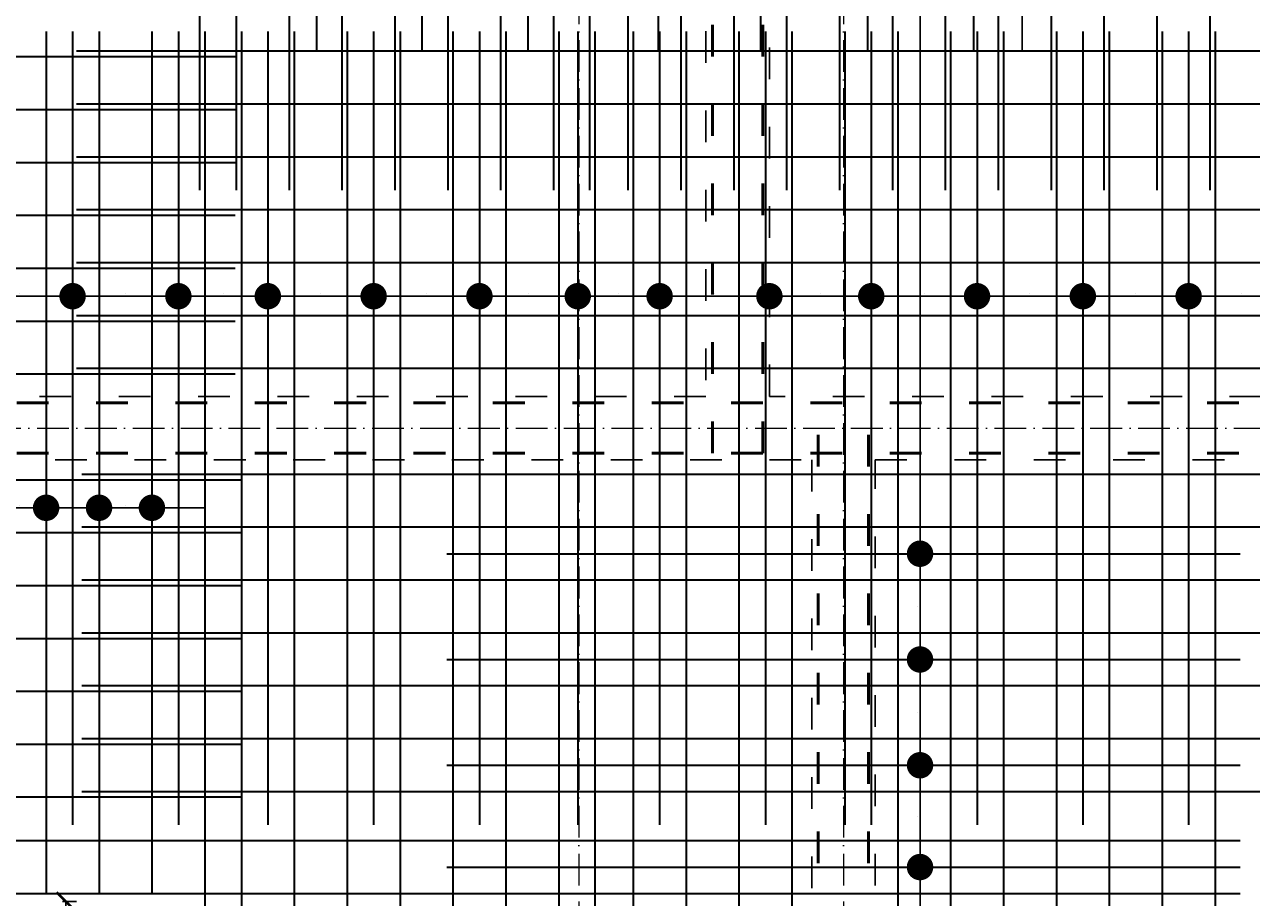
# Model space of a CAD drawing. Header units: millimetres. Extents: x 295948 to 312016, y 6878 to 18016.
# Tile 235 of 252: x 309819 to 310283, y 14522 to 14852. Entities that reach past the tile are written whole.
import ezdxf

# ---------------------------------------------------------------- set-up
doc = ezdxf.new("R2010")
doc.units = ezdxf.units.MM
doc.linetypes.add('ACAD_ISO03W100', pattern=[30, 12, -18])
doc.linetypes.add('ACAD_ISO10W100', pattern=[18, 12, -3, 0, -3])
for name, color, linetype, lineweight in [('konstrukcja wymiary', 1, 'Continuous', 13), ('osie', 5, 'ACAD_ISO10W100', 13), ('zbrojenie', 4, 'Continuous', 50), ('zbrojenie płyty', 141, 'Continuous', 35)]:
    doc.layers.add(name, color=color, linetype=linetype, lineweight=lineweight)
doc.layers.add('przerywane', color=6, linetype='ACAD_ISO03W100')
doc.styles.add('KONSTRUKCJA', font='romand.shx', dxfattribs={"oblique": 10})
doc.styles.get("Standard").update_dxf_attribs({"font": 'romand.shx', "oblique": 10})
doc.dimstyles.new('150', dxfattribs={"dimtxt": 10, "dimasz": 7, "dimexe": 1.25, "dimexo": 0.625, "dimgap": 3, "dimtad": 1, "dimdec": 0, "dimrnd": 0.5, "dimtxsty": 'KONSTRUKCJA', "dimblk": 'ARCHTICK', "dimcen": 2.5, "dimadec": 0, "dimazin": 0, "dimtfac": 1, "dimtdec": 0, "dimtix": 1, "dimtmove": 0, "dimatfit": 3, "dimfxl": 4, "dimfxlon": 1, "dimarcsym": 0})
doc.dimstyles.new('kropki', dxfattribs={"dimtxt": 0.001, "dimasz": 10, "dimexe": 1.25, "dimexo": 0.625, "dimgap": 1, "dimtad": 1, "dimtxsty": 'Standard', "dimblk": 'DOT', "dimcen": 2.5, "dimadec": 0, "dimazin": 0, "dimtfac": 1, "dimtmove": 0, "dimatfit": 3, "dimfxl": 1, "dimfxlon": 1, "dimarcsym": 0})

# ---------------------------------------------------------------- blocks, each defined once
blk = doc.blocks.new('_ArchTick')
at = {"color": 0, "linetype": 'ByBlock', "lineweight": 13, "const_width": 0.15}
blk.add_lwpolyline([(-0.5, -0.5), (0.5, 0.5)], dxfattribs=at)
blk = doc.blocks.new('*D915')
at = {"layer": 'Defpoints', "color": 0, "transparency": 16777216}
for p in [(309884.63, 15501.22), (309620.63, 14520.22), (309884.63, 14520.22)]:
    blk.add_point(p, dxfattribs=at)
at = {"layer": 'konstrukcja wymiary', "color": 0, "lineweight": -2, "transparency": 16777216}
for p, q in [((309620.63, 15497.22), (309620.63, 15502.47)), ((309884.63, 15497.22), (309884.63, 15502.47)), ((309620.63, 15501.22), (309884.63, 15501.22))]:
    blk.add_line(p, q, dxfattribs=at)
at = {"layer": 'konstrukcja wymiary', "color": 0, "lineweight": -2, "transparency": 16777216, "xscale": 7, "yscale": 7, "zscale": 7, "rotation": 180}
blk.add_blockref('_ArchTick', (309620.63, 15501.22), dxfattribs=at)
at = {"layer": 'konstrukcja wymiary', "color": 0, "lineweight": -2, "transparency": 16777216, "xscale": 7, "yscale": 7, "zscale": 7}
blk.add_blockref('_ArchTick', (309884.63, 15501.22), dxfattribs=at)
at = {"layer": 'konstrukcja wymiary', "color": 0, "transparency": 16777216, "insert": (309752.63, 15509.22), "char_height": 10, "attachment_point": 5, "style": 'KONSTRUKCJA'}
blk.add_mtext('264', dxfattribs=at)
blk = doc.blocks.new('*D916')
at = {"layer": 'Defpoints', "color": 0, "transparency": 16777216}
for p in [(310572.63, 15501.22), (309884.63, 14520.22), (310572.63, 14393.22)]:
    blk.add_point(p, dxfattribs=at)
at = {"layer": 'konstrukcja wymiary', "color": 0, "lineweight": -2, "transparency": 16777216}
for p, q in [((309884.63, 15497.22), (309884.63, 15502.47)), ((310572.63, 15497.22), (310572.63, 15502.47)), ((309884.63, 15501.22), (310572.63, 15501.22))]:
    blk.add_line(p, q, dxfattribs=at)
at = {"layer": 'konstrukcja wymiary', "color": 0, "lineweight": -2, "transparency": 16777216, "xscale": 7, "yscale": 7, "zscale": 7, "rotation": 180}
blk.add_blockref('_ArchTick', (309884.63, 15501.22), dxfattribs=at)
at = {"layer": 'konstrukcja wymiary', "color": 0, "lineweight": -2, "transparency": 16777216, "xscale": 7, "yscale": 7, "zscale": 7}
blk.add_blockref('_ArchTick', (310572.63, 15501.22), dxfattribs=at)
at = {"layer": 'konstrukcja wymiary', "color": 0, "transparency": 16777216, "insert": (310228.63, 15509.22), "char_height": 10, "attachment_point": 5, "style": 'KONSTRUKCJA'}
blk.add_mtext('688', dxfattribs=at)
blk = doc.blocks.new('*D933')
at = {"layer": 'Defpoints', "color": 0, "transparency": 16777216}
for p in [(309884.63, 14520.22), (309834.63, 14136.22), (309884.63, 14136.22)]:
    blk.add_point(p, dxfattribs=at)
at = {"layer": 'konstrukcja wymiary', "color": 0, "lineweight": -2, "transparency": 16777216}
for p, q in [((309838.63, 14520.22), (309833.38, 14520.22)), ((309834.63, 14520.22), (309834.63, 14136.22)), ((309838.63, 14136.22), (309833.38, 14136.22))]:
    blk.add_line(p, q, dxfattribs=at)
at = {"layer": 'konstrukcja wymiary', "color": 0, "lineweight": -2, "transparency": 16777216, "xscale": 7, "yscale": 7, "zscale": 7}
for p, rotation in [((309834.63, 14520.22), 90), ((309834.63, 14136.22), 270)]:
    blk.add_blockref('_ArchTick', p, dxfattribs=dict(at, rotation=rotation))
at = {"layer": 'konstrukcja wymiary', "color": 0, "transparency": 16777216, "insert": (309826.63, 14328.22), "char_height": 10, "attachment_point": 5, "rotation": 90, "style": 'KONSTRUKCJA'}
blk.add_mtext('384', dxfattribs=at)
blk = doc.blocks.new('_Dot')
at = {"color": 0, "linetype": 'ByBlock', "lineweight": -2}
blk.add_line((-0.5, 0), (-1, 0), dxfattribs=at)
at = {"color": 0, "linetype": 'ByBlock', "const_width": 0.5}
blk.add_lwpolyline([(-0.25, 0, 1), (0.25, 0, 1)], format="xyb", close=True, dxfattribs=at)
blk = doc.blocks.new('*D865')
at = {"layer": 'Defpoints', "color": 0, "transparency": 16777216}
for p in [(310207.13, 14881.72), (310196.24, 14861.72), (310207.13, 14861.72)]:
    blk.add_point(p, dxfattribs=at)
at = {"layer": 'konstrukcja wymiary', "color": 0, "lineweight": -2, "transparency": 16777216}
for p, q in [((310196.24, 14891.72), (310196.24, 14901.72)), ((310197.24, 14881.72), (310194.99, 14881.72)), ((310196.24, 14881.72), (310196.24, 14861.72)), ((310197.24, 14861.72), (310194.99, 14861.72)), ((310196.24, 14851.72), (310196.24, 14841.72))]:
    blk.add_line(p, q, dxfattribs=at)
at = {"layer": 'konstrukcja wymiary', "color": 0, "lineweight": -2, "transparency": 16777216, "xscale": 10, "yscale": 10, "zscale": 10}
for p, rotation in [((310196.24, 14881.72), 270), ((310196.24, 14861.72), 90)]:
    blk.add_blockref('_Dot', p, dxfattribs=dict(at, rotation=rotation))
at = {"layer": 'konstrukcja wymiary', "color": 0, "transparency": 16777216, "insert": (310195.24, 14871.72), "char_height": 0.001, "attachment_point": 5, "rotation": 90}
blk.add_mtext('20', dxfattribs=at)
blk = doc.blocks.new('*D1194')
at = {"layer": 'Defpoints', "color": 0, "transparency": 16777216}
for p in [(310147.13, 14911.72), (310149.13, 14651.72), (310157.58, 14651.72)]:
    blk.add_point(p, dxfattribs=at)
at = {"layer": 'konstrukcja wymiary', "color": 0, "lineweight": -2, "transparency": 16777216}
for p, q in [((310156.58, 14911.72), (310158.83, 14911.72)), ((310157.58, 14901.72), (310157.58, 14661.72)), ((310156.58, 14651.72), (310158.83, 14651.72))]:
    blk.add_line(p, q, dxfattribs=at)
at = {"layer": 'konstrukcja wymiary', "color": 0, "lineweight": -2, "transparency": 16777216, "xscale": 10, "yscale": 10, "zscale": 10}
for p, rotation in [((310157.58, 14911.72), 90), ((310157.58, 14651.72), 270)]:
    blk.add_blockref('_Dot', p, dxfattribs=dict(at, rotation=rotation))
at = {"layer": 'konstrukcja wymiary', "color": 0, "transparency": 16777216, "insert": (310156.58, 14781.72), "char_height": 0.001, "attachment_point": 5, "rotation": 90}
blk.add_mtext('260', dxfattribs=at)
blk = doc.blocks.new('*D1195')
at = {"layer": 'Defpoints', "color": 0, "transparency": 16777216}
for p in [(310149.13, 14651.72), (310149.13, 14611.72), (310157.58, 14611.72)]:
    blk.add_point(p, dxfattribs=at)
at = {"layer": 'konstrukcja wymiary', "color": 0, "lineweight": -2, "transparency": 16777216}
for p, q in [((310156.58, 14651.72), (310158.83, 14651.72)), ((310157.58, 14641.72), (310157.58, 14621.72)), ((310156.58, 14611.72), (310158.83, 14611.72))]:
    blk.add_line(p, q, dxfattribs=at)
at = {"layer": 'konstrukcja wymiary', "color": 0, "lineweight": -2, "transparency": 16777216, "xscale": 10, "yscale": 10, "zscale": 10}
for p, rotation in [((310157.58, 14651.72), 90), ((310157.58, 14611.72), 270)]:
    blk.add_blockref('_Dot', p, dxfattribs=dict(at, rotation=rotation))
at = {"layer": 'konstrukcja wymiary', "color": 0, "transparency": 16777216, "insert": (310156.58, 14631.72), "char_height": 0.001, "attachment_point": 5, "rotation": 90}
blk.add_mtext('40', dxfattribs=at)
blk = doc.blocks.new('*D1202')
at = {"layer": 'Defpoints', "color": 0, "transparency": 16777216}
for p in [(310149.13, 14611.72), (310149.13, 14571.72), (310157.58, 14571.72)]:
    blk.add_point(p, dxfattribs=at)
at = {"layer": 'konstrukcja wymiary', "color": 0, "lineweight": -2, "transparency": 16777216}
for p, q in [((310156.58, 14611.72), (310158.83, 14611.72)), ((310157.58, 14601.72), (310157.58, 14581.72)), ((310156.58, 14571.72), (310158.83, 14571.72))]:
    blk.add_line(p, q, dxfattribs=at)
at = {"layer": 'konstrukcja wymiary', "color": 0, "lineweight": -2, "transparency": 16777216, "xscale": 10, "yscale": 10, "zscale": 10}
for p, rotation in [((310157.58, 14611.72), 90), ((310157.58, 14571.72), 270)]:
    blk.add_blockref('_Dot', p, dxfattribs=dict(at, rotation=rotation))
at = {"layer": 'konstrukcja wymiary', "color": 0, "transparency": 16777216, "insert": (310156.58, 14591.72), "char_height": 0.001, "attachment_point": 5, "rotation": 90}
blk.add_mtext('40', dxfattribs=at)
blk = doc.blocks.new('*D1203')
at = {"layer": 'Defpoints', "color": 0, "transparency": 16777216}
for p in [(310149.13, 14571.72), (310149.13, 14533.22), (310157.58, 14533.22)]:
    blk.add_point(p, dxfattribs=at)
at = {"layer": 'konstrukcja wymiary', "color": 0, "lineweight": -2, "transparency": 16777216}
for p, q in [((310156.58, 14571.72), (310158.83, 14571.72)), ((310157.58, 14561.72), (310157.58, 14543.22)), ((310156.58, 14533.22), (310158.83, 14533.22))]:
    blk.add_line(p, q, dxfattribs=at)
at = {"layer": 'konstrukcja wymiary', "color": 0, "lineweight": -2, "transparency": 16777216, "xscale": 10, "yscale": 10, "zscale": 10}
for p, rotation in [((310157.58, 14571.72), 90), ((310157.58, 14533.22), 270)]:
    blk.add_blockref('_Dot', p, dxfattribs=dict(at, rotation=rotation))
at = {"layer": 'konstrukcja wymiary', "color": 0, "transparency": 16777216, "insert": (310156.58, 14552.47), "char_height": 0.001, "attachment_point": 5, "rotation": 90}
blk.add_mtext('38,5', dxfattribs=at)
blk = doc.blocks.new('*D1204')
at = {"layer": 'Defpoints', "color": 0, "transparency": 16777216}
for p in [(310149.13, 14533.22), (310149.13, 14493.22), (310157.58, 14493.22)]:
    blk.add_point(p, dxfattribs=at)
at = {"layer": 'konstrukcja wymiary', "color": 0, "lineweight": -2, "transparency": 16777216}
for p, q in [((310156.58, 14533.22), (310158.83, 14533.22)), ((310157.58, 14523.22), (310157.58, 14503.22)), ((310156.58, 14493.22), (310158.83, 14493.22))]:
    blk.add_line(p, q, dxfattribs=at)
at = {"layer": 'konstrukcja wymiary', "color": 0, "lineweight": -2, "transparency": 16777216, "xscale": 10, "yscale": 10, "zscale": 10}
for p, rotation in [((310157.58, 14533.22), 90), ((310157.58, 14493.22), 270)]:
    blk.add_blockref('_Dot', p, dxfattribs=dict(at, rotation=rotation))
at = {"layer": 'konstrukcja wymiary', "color": 0, "transparency": 16777216, "insert": (310156.58, 14513.22), "char_height": 0.001, "attachment_point": 5, "rotation": 90}
blk.add_mtext('40', dxfattribs=at)
blk = doc.blocks.new('*D1349')
at = {"layer": 'Defpoints', "color": 0, "transparency": 16777216}
for p in [(309837.19, 14749.11), (309797.19, 14739.72), (309837.19, 14739.72)]:
    blk.add_point(p, dxfattribs=at)
at = {"layer": 'konstrukcja wymiary', "color": 0, "lineweight": -2, "transparency": 16777216}
for p, q in [((309797.19, 14748.11), (309797.19, 14750.36)), ((309807.19, 14749.11), (309827.19, 14749.11)), ((309837.19, 14748.11), (309837.19, 14750.36))]:
    blk.add_line(p, q, dxfattribs=at)
at = {"layer": 'konstrukcja wymiary', "color": 0, "lineweight": -2, "transparency": 16777216, "xscale": 10, "yscale": 10, "zscale": 10, "rotation": 180}
blk.add_blockref('_Dot', (309797.19, 14749.11), dxfattribs=at)
at = {"layer": 'konstrukcja wymiary', "color": 0, "lineweight": -2, "transparency": 16777216, "xscale": 10, "yscale": 10, "zscale": 10}
blk.add_blockref('_Dot', (309837.19, 14749.11), dxfattribs=at)
at = {"layer": 'konstrukcja wymiary', "color": 0, "transparency": 16777216, "insert": (309817.19, 14750.11), "char_height": 0.001, "attachment_point": 5}
blk.add_mtext('40', dxfattribs=at)
blk = doc.blocks.new('*D1350')
at = {"layer": 'Defpoints', "color": 0, "transparency": 16777216}
for p in [(309877.19, 14749.11), (309837.19, 14739.72), (309877.19, 14739.72)]:
    blk.add_point(p, dxfattribs=at)
at = {"layer": 'konstrukcja wymiary', "color": 0, "lineweight": -2, "transparency": 16777216}
for p, q in [((309837.19, 14748.11), (309837.19, 14750.36)), ((309847.19, 14749.11), (309867.19, 14749.11)), ((309877.19, 14748.11), (309877.19, 14750.36))]:
    blk.add_line(p, q, dxfattribs=at)
at = {"layer": 'konstrukcja wymiary', "color": 0, "lineweight": -2, "transparency": 16777216, "xscale": 10, "yscale": 10, "zscale": 10, "rotation": 180}
blk.add_blockref('_Dot', (309837.19, 14749.11), dxfattribs=at)
at = {"layer": 'konstrukcja wymiary', "color": 0, "lineweight": -2, "transparency": 16777216, "xscale": 10, "yscale": 10, "zscale": 10}
blk.add_blockref('_Dot', (309877.19, 14749.11), dxfattribs=at)
at = {"layer": 'konstrukcja wymiary', "color": 0, "transparency": 16777216, "insert": (309857.19, 14750.11), "char_height": 0.001, "attachment_point": 5}
blk.add_mtext('40', dxfattribs=at)
blk = doc.blocks.new('*D1351')
at = {"layer": 'Defpoints', "color": 0, "transparency": 16777216}
for p in [(309911.01, 14749.11), (309911.01, 14741.72), (309877.19, 14739.72)]:
    blk.add_point(p, dxfattribs=at)
at = {"layer": 'konstrukcja wymiary', "color": 0, "lineweight": -2, "transparency": 16777216}
for p, q in [((309877.19, 14748.11), (309877.19, 14750.36)), ((309887.19, 14749.11), (309901.01, 14749.11)), ((309911.01, 14748.11), (309911.01, 14750.36))]:
    blk.add_line(p, q, dxfattribs=at)
at = {"layer": 'konstrukcja wymiary', "color": 0, "lineweight": -2, "transparency": 16777216, "xscale": 10, "yscale": 10, "zscale": 10, "rotation": 180}
blk.add_blockref('_Dot', (309877.19, 14749.11), dxfattribs=at)
at = {"layer": 'konstrukcja wymiary', "color": 0, "lineweight": -2, "transparency": 16777216, "xscale": 10, "yscale": 10, "zscale": 10}
blk.add_blockref('_Dot', (309911.01, 14749.11), dxfattribs=at)
at = {"layer": 'konstrukcja wymiary', "color": 0, "transparency": 16777216, "insert": (309894.1, 14750.11), "char_height": 0.001, "attachment_point": 5}
blk.add_mtext('33,82', dxfattribs=at)
blk = doc.blocks.new('*D1352')
at = {"layer": 'Defpoints', "color": 0, "transparency": 16777216}
for p in [(309951.01, 14749.11), (309911.01, 14741.72), (309951.01, 14741.72)]:
    blk.add_point(p, dxfattribs=at)
at = {"layer": 'konstrukcja wymiary', "color": 0, "lineweight": -2, "transparency": 16777216}
for p, q in [((309911.01, 14748.11), (309911.01, 14750.36)), ((309921.01, 14749.11), (309941.01, 14749.11)), ((309951.01, 14748.11), (309951.01, 14750.36))]:
    blk.add_line(p, q, dxfattribs=at)
at = {"layer": 'konstrukcja wymiary', "color": 0, "lineweight": -2, "transparency": 16777216, "xscale": 10, "yscale": 10, "zscale": 10, "rotation": 180}
blk.add_blockref('_Dot', (309911.01, 14749.11), dxfattribs=at)
at = {"layer": 'konstrukcja wymiary', "color": 0, "lineweight": -2, "transparency": 16777216, "xscale": 10, "yscale": 10, "zscale": 10}
blk.add_blockref('_Dot', (309951.01, 14749.11), dxfattribs=at)
at = {"layer": 'konstrukcja wymiary', "color": 0, "transparency": 16777216, "insert": (309931.01, 14750.11), "char_height": 0.001, "attachment_point": 5}
blk.add_mtext('40', dxfattribs=at)
blk = doc.blocks.new('*D1353')
at = {"layer": 'Defpoints', "color": 0, "transparency": 16777216}
for p in [(309991.01, 14749.11), (309951.01, 14741.72), (309991.01, 14741.72)]:
    blk.add_point(p, dxfattribs=at)
at = {"layer": 'konstrukcja wymiary', "color": 0, "lineweight": -2, "transparency": 16777216}
for p, q in [((309951.01, 14748.11), (309951.01, 14750.36)), ((309961.01, 14749.11), (309981.01, 14749.11)), ((309991.01, 14748.11), (309991.01, 14750.36))]:
    blk.add_line(p, q, dxfattribs=at)
at = {"layer": 'konstrukcja wymiary', "color": 0, "lineweight": -2, "transparency": 16777216, "xscale": 10, "yscale": 10, "zscale": 10, "rotation": 180}
blk.add_blockref('_Dot', (309951.01, 14749.11), dxfattribs=at)
at = {"layer": 'konstrukcja wymiary', "color": 0, "lineweight": -2, "transparency": 16777216, "xscale": 10, "yscale": 10, "zscale": 10}
blk.add_blockref('_Dot', (309991.01, 14749.11), dxfattribs=at)
at = {"layer": 'konstrukcja wymiary', "color": 0, "transparency": 16777216, "insert": (309971.01, 14750.11), "char_height": 0.001, "attachment_point": 5}
blk.add_mtext('40', dxfattribs=at)
blk = doc.blocks.new('*D1354')
at = {"layer": 'Defpoints', "color": 0, "transparency": 16777216}
for p in [(310028.18, 14749.11), (309991.01, 14741.72), (310028.18, 14741.72)]:
    blk.add_point(p, dxfattribs=at)
at = {"layer": 'konstrukcja wymiary', "color": 0, "lineweight": -2, "transparency": 16777216}
for p, q in [((309991.01, 14748.11), (309991.01, 14750.36)), ((310001.01, 14749.11), (310018.18, 14749.11)), ((310028.18, 14748.11), (310028.18, 14750.36))]:
    blk.add_line(p, q, dxfattribs=at)
at = {"layer": 'konstrukcja wymiary', "color": 0, "lineweight": -2, "transparency": 16777216, "xscale": 10, "yscale": 10, "zscale": 10, "rotation": 180}
blk.add_blockref('_Dot', (309991.01, 14749.11), dxfattribs=at)
at = {"layer": 'konstrukcja wymiary', "color": 0, "lineweight": -2, "transparency": 16777216, "xscale": 10, "yscale": 10, "zscale": 10}
blk.add_blockref('_Dot', (310028.18, 14749.11), dxfattribs=at)
at = {"layer": 'konstrukcja wymiary', "color": 0, "transparency": 16777216, "insert": (310009.59, 14750.11), "char_height": 0.001, "attachment_point": 5}
blk.add_mtext('37,16', dxfattribs=at)
blk = doc.blocks.new('*D1355')
at = {"layer": 'Defpoints', "color": 0, "transparency": 16777216}
for p in [(310059.13, 14749.11), (310028.18, 14741.72), (310059.13, 14741.72)]:
    blk.add_point(p, dxfattribs=at)
at = {"layer": 'konstrukcja wymiary', "color": 0, "lineweight": -2, "transparency": 16777216}
for p, q in [((310028.18, 14748.11), (310028.18, 14750.36)), ((310038.18, 14749.11), (310049.13, 14749.11)), ((310059.13, 14748.11), (310059.13, 14750.36))]:
    blk.add_line(p, q, dxfattribs=at)
at = {"layer": 'konstrukcja wymiary', "color": 0, "lineweight": -2, "transparency": 16777216, "xscale": 10, "yscale": 10, "zscale": 10, "rotation": 180}
blk.add_blockref('_Dot', (310028.18, 14749.11), dxfattribs=at)
at = {"layer": 'konstrukcja wymiary', "color": 0, "lineweight": -2, "transparency": 16777216, "xscale": 10, "yscale": 10, "zscale": 10}
blk.add_blockref('_Dot', (310059.13, 14749.11), dxfattribs=at)
at = {"layer": 'konstrukcja wymiary', "color": 0, "transparency": 16777216, "insert": (310043.65, 14750.11), "char_height": 0.001, "attachment_point": 5}
blk.add_mtext('30,95', dxfattribs=at)
blk = doc.blocks.new('*D1356')
at = {"layer": 'Defpoints', "color": 0, "transparency": 16777216}
for p in [(310100.63, 14749.11), (310059.13, 14741.72), (310100.63, 14741.72)]:
    blk.add_point(p, dxfattribs=at)
at = {"layer": 'konstrukcja wymiary', "color": 0, "lineweight": -2, "transparency": 16777216}
for p, q in [((310059.13, 14748.11), (310059.13, 14750.36)), ((310069.13, 14749.11), (310090.63, 14749.11)), ((310100.63, 14748.11), (310100.63, 14750.36))]:
    blk.add_line(p, q, dxfattribs=at)
at = {"layer": 'konstrukcja wymiary', "color": 0, "lineweight": -2, "transparency": 16777216, "xscale": 10, "yscale": 10, "zscale": 10, "rotation": 180}
blk.add_blockref('_Dot', (310059.13, 14749.11), dxfattribs=at)
at = {"layer": 'konstrukcja wymiary', "color": 0, "lineweight": -2, "transparency": 16777216, "xscale": 10, "yscale": 10, "zscale": 10}
blk.add_blockref('_Dot', (310100.63, 14749.11), dxfattribs=at)
at = {"layer": 'konstrukcja wymiary', "color": 0, "transparency": 16777216, "insert": (310079.88, 14750.11), "char_height": 0.001, "attachment_point": 5}
blk.add_mtext('41,5', dxfattribs=at)
blk = doc.blocks.new('*D1336')
at = {"layer": 'Defpoints', "color": 0, "transparency": 16777216}
for p in [(310139.13, 14749.11), (310100.63, 14741.72), (310139.13, 14741.72)]:
    blk.add_point(p, dxfattribs=at)
at = {"layer": 'konstrukcja wymiary', "color": 0, "lineweight": -2, "transparency": 16777216}
for p, q in [((310100.63, 14748.11), (310100.63, 14750.36)), ((310110.63, 14749.11), (310129.13, 14749.11)), ((310139.13, 14748.11), (310139.13, 14750.36))]:
    blk.add_line(p, q, dxfattribs=at)
at = {"layer": 'konstrukcja wymiary', "color": 0, "lineweight": -2, "transparency": 16777216, "xscale": 10, "yscale": 10, "zscale": 10, "rotation": 180}
blk.add_blockref('_Dot', (310100.63, 14749.11), dxfattribs=at)
at = {"layer": 'konstrukcja wymiary', "color": 0, "lineweight": -2, "transparency": 16777216, "xscale": 10, "yscale": 10, "zscale": 10}
blk.add_blockref('_Dot', (310139.13, 14749.11), dxfattribs=at)
at = {"layer": 'konstrukcja wymiary', "color": 0, "transparency": 16777216, "insert": (310119.88, 14750.11), "char_height": 0.001, "attachment_point": 5}
blk.add_mtext('38,5', dxfattribs=at)
blk = doc.blocks.new('*D1337')
at = {"layer": 'Defpoints', "color": 0, "transparency": 16777216}
for p in [(310179.13, 14749.11), (310139.13, 14741.72), (310179.13, 14741.72)]:
    blk.add_point(p, dxfattribs=at)
at = {"layer": 'konstrukcja wymiary', "color": 0, "lineweight": -2, "transparency": 16777216}
for p, q in [((310139.13, 14748.11), (310139.13, 14750.36)), ((310149.13, 14749.11), (310169.13, 14749.11)), ((310179.13, 14748.11), (310179.13, 14750.36))]:
    blk.add_line(p, q, dxfattribs=at)
at = {"layer": 'konstrukcja wymiary', "color": 0, "lineweight": -2, "transparency": 16777216, "xscale": 10, "yscale": 10, "zscale": 10, "rotation": 180}
blk.add_blockref('_Dot', (310139.13, 14749.11), dxfattribs=at)
at = {"layer": 'konstrukcja wymiary', "color": 0, "lineweight": -2, "transparency": 16777216, "xscale": 10, "yscale": 10, "zscale": 10}
blk.add_blockref('_Dot', (310179.13, 14749.11), dxfattribs=at)
at = {"layer": 'konstrukcja wymiary', "color": 0, "transparency": 16777216, "insert": (310159.13, 14750.11), "char_height": 0.001, "attachment_point": 5}
blk.add_mtext('40', dxfattribs=at)
blk = doc.blocks.new('*D1338')
at = {"layer": 'Defpoints', "color": 0, "transparency": 16777216}
for p in [(310219.13, 14749.11), (310179.13, 14741.72), (310219.13, 14741.72)]:
    blk.add_point(p, dxfattribs=at)
at = {"layer": 'konstrukcja wymiary', "color": 0, "lineweight": -2, "transparency": 16777216}
for p, q in [((310179.13, 14748.11), (310179.13, 14750.36)), ((310189.13, 14749.11), (310209.13, 14749.11)), ((310219.13, 14748.11), (310219.13, 14750.36))]:
    blk.add_line(p, q, dxfattribs=at)
at = {"layer": 'konstrukcja wymiary', "color": 0, "lineweight": -2, "transparency": 16777216, "xscale": 10, "yscale": 10, "zscale": 10, "rotation": 180}
blk.add_blockref('_Dot', (310179.13, 14749.11), dxfattribs=at)
at = {"layer": 'konstrukcja wymiary', "color": 0, "lineweight": -2, "transparency": 16777216, "xscale": 10, "yscale": 10, "zscale": 10}
blk.add_blockref('_Dot', (310219.13, 14749.11), dxfattribs=at)
at = {"layer": 'konstrukcja wymiary', "color": 0, "transparency": 16777216, "insert": (310199.13, 14750.11), "char_height": 0.001, "attachment_point": 5}
blk.add_mtext('40', dxfattribs=at)
blk = doc.blocks.new('*D1339')
at = {"layer": 'Defpoints', "color": 0, "transparency": 16777216}
for p in [(310259.13, 14749.11), (310219.13, 14741.72), (310259.13, 14741.72)]:
    blk.add_point(p, dxfattribs=at)
at = {"layer": 'konstrukcja wymiary', "color": 0, "lineweight": -2, "transparency": 16777216}
for p, q in [((310219.13, 14748.11), (310219.13, 14750.36)), ((310229.13, 14749.11), (310249.13, 14749.11)), ((310259.13, 14748.11), (310259.13, 14750.36))]:
    blk.add_line(p, q, dxfattribs=at)
at = {"layer": 'konstrukcja wymiary', "color": 0, "lineweight": -2, "transparency": 16777216, "xscale": 10, "yscale": 10, "zscale": 10, "rotation": 180}
blk.add_blockref('_Dot', (310219.13, 14749.11), dxfattribs=at)
at = {"layer": 'konstrukcja wymiary', "color": 0, "lineweight": -2, "transparency": 16777216, "xscale": 10, "yscale": 10, "zscale": 10}
blk.add_blockref('_Dot', (310259.13, 14749.11), dxfattribs=at)
at = {"layer": 'konstrukcja wymiary', "color": 0, "transparency": 16777216, "insert": (310239.13, 14750.11), "char_height": 0.001, "attachment_point": 5}
blk.add_mtext('40', dxfattribs=at)
blk = doc.blocks.new('*D1340')
at = {"layer": 'Defpoints', "color": 0, "transparency": 16777216}
for p in [(310299.13, 14749.11), (310259.13, 14741.72), (310299.13, 14721.72)]:
    blk.add_point(p, dxfattribs=at)
at = {"layer": 'konstrukcja wymiary', "color": 0, "lineweight": -2, "transparency": 16777216}
for p, q in [((310259.13, 14748.11), (310259.13, 14750.36)), ((310269.13, 14749.11), (310289.13, 14749.11)), ((310299.13, 14748.11), (310299.13, 14750.36))]:
    blk.add_line(p, q, dxfattribs=at)
at = {"layer": 'konstrukcja wymiary', "color": 0, "lineweight": -2, "transparency": 16777216, "xscale": 10, "yscale": 10, "zscale": 10, "rotation": 180}
blk.add_blockref('_Dot', (310259.13, 14749.11), dxfattribs=at)
at = {"layer": 'konstrukcja wymiary', "color": 0, "lineweight": -2, "transparency": 16777216, "xscale": 10, "yscale": 10, "zscale": 10}
blk.add_blockref('_Dot', (310299.13, 14749.11), dxfattribs=at)
at = {"layer": 'konstrukcja wymiary', "color": 0, "transparency": 16777216, "insert": (310279.13, 14750.11), "char_height": 0.001, "attachment_point": 5}
blk.add_mtext('40', dxfattribs=at)
blk = doc.blocks.new('*D1494')
at = {"layer": 'Defpoints', "color": 0, "transparency": 16777216}
for p in [(309807.19, 14669.09), (309787.19, 14659.72), (309807.19, 14659.72)]:
    blk.add_point(p, dxfattribs=at)
at = {"layer": 'konstrukcja wymiary', "color": 0, "lineweight": -2, "transparency": 16777216}
for p, q in [((309777.19, 14669.09), (309767.19, 14669.09)), ((309787.19, 14668.09), (309787.19, 14670.34)), ((309787.19, 14669.09), (309807.19, 14669.09)), ((309807.19, 14668.09), (309807.19, 14670.34)), ((309817.19, 14669.09), (309827.19, 14669.09))]:
    blk.add_line(p, q, dxfattribs=at)
at = {"layer": 'konstrukcja wymiary', "color": 0, "lineweight": -2, "transparency": 16777216, "xscale": 10, "yscale": 10, "zscale": 10}
blk.add_blockref('_Dot', (309787.19, 14669.09), dxfattribs=at)
at = {"layer": 'konstrukcja wymiary', "color": 0, "lineweight": -2, "transparency": 16777216, "xscale": 10, "yscale": 10, "zscale": 10, "rotation": 180}
blk.add_blockref('_Dot', (309807.19, 14669.09), dxfattribs=at)
at = {"layer": 'konstrukcja wymiary', "color": 0, "transparency": 16777216, "insert": (309797.19, 14670.09), "char_height": 0.001, "attachment_point": 5}
blk.add_mtext('20', dxfattribs=at)
blk = doc.blocks.new('*D1495')
at = {"layer": 'Defpoints', "color": 0, "transparency": 16777216}
for p in [(309827.19, 14669.09), (309807.19, 14659.72), (309827.19, 14659.72)]:
    blk.add_point(p, dxfattribs=at)
at = {"layer": 'konstrukcja wymiary', "color": 0, "lineweight": -2, "transparency": 16777216}
for p, q in [((309797.19, 14669.09), (309787.19, 14669.09)), ((309807.19, 14668.09), (309807.19, 14670.34)), ((309807.19, 14669.09), (309827.19, 14669.09)), ((309827.19, 14668.09), (309827.19, 14670.34)), ((309837.19, 14669.09), (309847.19, 14669.09))]:
    blk.add_line(p, q, dxfattribs=at)
at = {"layer": 'konstrukcja wymiary', "color": 0, "lineweight": -2, "transparency": 16777216, "xscale": 10, "yscale": 10, "zscale": 10}
blk.add_blockref('_Dot', (309807.19, 14669.09), dxfattribs=at)
at = {"layer": 'konstrukcja wymiary', "color": 0, "lineweight": -2, "transparency": 16777216, "xscale": 10, "yscale": 10, "zscale": 10, "rotation": 180}
blk.add_blockref('_Dot', (309827.19, 14669.09), dxfattribs=at)
at = {"layer": 'konstrukcja wymiary', "color": 0, "transparency": 16777216, "insert": (309817.19, 14670.09), "char_height": 0.001, "attachment_point": 5}
blk.add_mtext('20', dxfattribs=at)
blk = doc.blocks.new('*D1496')
at = {"layer": 'Defpoints', "color": 0, "transparency": 16777216}
for p in [(309847.19, 14669.09), (309827.19, 14659.72), (309847.19, 14659.72)]:
    blk.add_point(p, dxfattribs=at)
at = {"layer": 'konstrukcja wymiary', "color": 0, "lineweight": -2, "transparency": 16777216}
for p, q in [((309817.19, 14669.09), (309807.19, 14669.09)), ((309827.19, 14668.09), (309827.19, 14670.34)), ((309827.19, 14669.09), (309847.19, 14669.09)), ((309847.19, 14668.09), (309847.19, 14670.34)), ((309857.19, 14669.09), (309867.19, 14669.09))]:
    blk.add_line(p, q, dxfattribs=at)
at = {"layer": 'konstrukcja wymiary', "color": 0, "lineweight": -2, "transparency": 16777216, "xscale": 10, "yscale": 10, "zscale": 10}
blk.add_blockref('_Dot', (309827.19, 14669.09), dxfattribs=at)
at = {"layer": 'konstrukcja wymiary', "color": 0, "lineweight": -2, "transparency": 16777216, "xscale": 10, "yscale": 10, "zscale": 10, "rotation": 180}
blk.add_blockref('_Dot', (309847.19, 14669.09), dxfattribs=at)
at = {"layer": 'konstrukcja wymiary', "color": 0, "transparency": 16777216, "insert": (309837.19, 14670.09), "char_height": 0.001, "attachment_point": 5}
blk.add_mtext('20', dxfattribs=at)
blk = doc.blocks.new('*D1502')
at = {"layer": 'Defpoints', "color": 0, "transparency": 16777216}
for p in [(309867.19, 14669.09), (309847.19, 14659.72), (309867.19, 14659.72)]:
    blk.add_point(p, dxfattribs=at)
at = {"layer": 'konstrukcja wymiary', "color": 0, "lineweight": -2, "transparency": 16777216}
for p, q in [((309837.19, 14669.09), (309827.19, 14669.09)), ((309847.19, 14668.09), (309847.19, 14670.34)), ((309847.19, 14669.09), (309867.19, 14669.09)), ((309867.19, 14668.09), (309867.19, 14670.34)), ((309877.19, 14669.09), (309887.19, 14669.09))]:
    blk.add_line(p, q, dxfattribs=at)
at = {"layer": 'konstrukcja wymiary', "color": 0, "lineweight": -2, "transparency": 16777216, "xscale": 10, "yscale": 10, "zscale": 10}
blk.add_blockref('_Dot', (309847.19, 14669.09), dxfattribs=at)
at = {"layer": 'konstrukcja wymiary', "color": 0, "lineweight": -2, "transparency": 16777216, "xscale": 10, "yscale": 10, "zscale": 10, "rotation": 180}
blk.add_blockref('_Dot', (309867.19, 14669.09), dxfattribs=at)
at = {"layer": 'konstrukcja wymiary', "color": 0, "transparency": 16777216, "insert": (309857.19, 14670.09), "char_height": 0.001, "attachment_point": 5}
blk.add_mtext('20', dxfattribs=at)
blk = doc.blocks.new('*D1532')
at = {"layer": 'Defpoints', "color": 0, "transparency": 16777216}
for p in [(310157.58, 14503.22), (310169.13, 14503.22), (310149.13, 14493.22)]:
    blk.add_point(p, dxfattribs=at)
at = {"layer": 'konstrukcja wymiary', "color": 0, "lineweight": -2, "transparency": 16777216}
for p, q in [((310157.58, 14513.22), (310157.58, 14523.22)), ((310158.58, 14503.22), (310156.33, 14503.22)), ((310157.58, 14493.22), (310157.58, 14503.22)), ((310156.58, 14493.22), (310158.83, 14493.22)), ((310157.58, 14483.22), (310157.58, 14473.22))]:
    blk.add_line(p, q, dxfattribs=at)
at = {"layer": 'konstrukcja wymiary', "color": 0, "lineweight": -2, "transparency": 16777216, "xscale": 10, "yscale": 10, "zscale": 10}
for p, rotation in [((310157.58, 14503.22), 270), ((310157.58, 14493.22), 90)]:
    blk.add_blockref('_Dot', p, dxfattribs=dict(at, rotation=rotation))
at = {"layer": 'konstrukcja wymiary', "color": 0, "transparency": 16777216, "insert": (310156.58, 14498.22), "char_height": 0.001, "attachment_point": 5, "rotation": 90}
blk.add_mtext('10', dxfattribs=at)

msp = doc.modelspace()

# ---------------------------------------------------------------- linework, layer by layer
at = {"layer": 'osie'}
for p, q in [((310028.631, 15606.148), (310028.631, 13976.332)), ((310128.631, 15606.148), (310128.631, 13976.332)), ((308773.963, 14699.224), (310778.683, 14699.224))]:
    msp.add_line(p, q, dxfattribs=at)
at = {"layer": 'przerywane'}
for p, q in [((310100.631, 14711.224), (310100.631, 14993.324)), ((310076.631, 14969.324), (310076.631, 14711.224)), ((310076.631, 14711.224), (309420.631, 14711.224)), ((310316.631, 14711.224), (310100.631, 14711.224)), ((309620.631, 14687.224), (310116.631, 14687.224)), ((310116.631, 14687.224), (310116.631, 14136.224)), ((310140.631, 14687.224), (310736.748, 14687.224)), ((310140.631, 14076.224), (310140.631, 14687.224))]:
    msp.add_line(p, q, dxfattribs=at)
at = {"layer": 'zbrojenie', "linetype": 'ACAD_ISO03W100'}
for p, q in [((310079.131, 14689.724), (310079.131, 14990.824)), ((310098.131, 14689.724), (310098.131, 14990.824)), ((310758.131, 14708.724), (308979.131, 14708.724)), ((310119.131, 14054.724), (310119.131, 14708.724)), ((310138.131, 14054.724), (310138.131, 14708.724)), ((310758.131, 14689.724), (308979.131, 14689.724))]:
    msp.add_line(p, q, dxfattribs=at)
at = {"layer": 'zbrojenie płyty'}
for p, q in [((309885.189, 15438.724), (309885.189, 14789.224)), ((309899.014, 15438.724), (309899.014, 14789.224)), ((309919.014, 15438.724), (309919.014, 14789.224)), ((310019.014, 15438.724), (310019.014, 14789.224)), ((310032.631, 15438.724), (310032.631, 14789.224)), ((310047.131, 15288.724), (310047.131, 14789.224)), ((310067.131, 15288.724), (310067.131, 14789.224)), ((310087.131, 15288.724), (310087.131, 14789.224)), ((310107.131, 15288.724), (310107.131, 14789.224)), ((310127.131, 15288.724), (310127.131, 14789.224)), ((310147.131, 15288.724), (310147.131, 14789.224)), ((310167.131, 15288.724), (310167.131, 14789.224)), ((310187.131, 15288.724), (310187.131, 14789.224)), ((310207.131, 15288.724), (310207.131, 14789.224)), ((310227.131, 15288.724), (310227.131, 14789.224)), ((310247.131, 15288.724), (310247.131, 14789.224)), ((310267.131, 15288.724), (310267.131, 14789.224)), ((310058.631, 15142.036), (310058.631, 14842.036)), ((310097.272, 15142.036), (310097.272, 14842.036)), ((310137.76, 15142.036), (310137.76, 14842.036)), ((310177.833, 15142.036), (310177.833, 14842.036)), ((309929.387, 14981.724), (309929.387, 14842.036)), ((309939.014, 14981.724), (309939.014, 14789.224)), ((309959.014, 14981.724), (309959.014, 14789.224)), ((309969.248, 14981.724), (309969.248, 14842.036)), ((309979.014, 14981.724), (309979.014, 14789.224)), ((309999.014, 14981.724), (309999.014, 14789.224)), ((310009.257, 14981.724), (310009.257, 14842.036)), ((309827.189, 14849.224), (309827.189, 14523.224)), ((309837.189, 14849.224), (309837.189, 14549.224)), ((309847.189, 14849.224), (309847.189, 14523.224)), ((309867.189, 14849.224), (309867.189, 14523.224)), ((309877.189, 14849.224), (309877.189, 14549.224)), ((309887.189, 14849.224), (309887.189, 14114.724)), ((309901.014, 14849.224), (309901.014, 14114.724)), ((309911.014, 14849.224), (309911.014, 14549.224)), ((309921.014, 14849.224), (309921.014, 14114.724)), ((309941.014, 14849.224), (309941.014, 14114.724)), ((309951.014, 14849.224), (309951.014, 14549.224)), ((309961.014, 14849.224), (309961.014, 14114.724)), ((309981.014, 14849.224), (309981.014, 14114.724)), ((309991.014, 14849.224), (309991.014, 14549.224)), ((310001.014, 14849.224), (310001.014, 14114.724)), ((310021.014, 14849.224), (310021.014, 14114.724)), ((310028.176, 14849.224), (310028.176, 14549.224)), ((310034.631, 14849.224), (310034.631, 14114.724)), ((310049.131, 14849.224), (310049.131, 14114.724)), ((310059.131, 14849.224), (310059.131, 14549.224)), ((310069.131, 14849.224), (310069.131, 14114.724)), ((310089.131, 14849.224), (310089.131, 14114.724)), ((310099.131, 14849.224), (310099.131, 14549.224)), ((310109.131, 14849.224), (310109.131, 14114.724)), ((310129.131, 14849.224), (310129.131, 14549.224)), ((310139.131, 14849.224), (310139.131, 14549.224)), ((310149.131, 14849.224), (310149.131, 14054.724)), ((310169.131, 14849.224), (310169.131, 14054.724)), ((310179.131, 14849.224), (310179.131, 14549.224)), ((310189.131, 14849.224), (310189.131, 14054.724)), ((310209.131, 14849.224), (310209.131, 14054.724)), ((310219.131, 14849.224), (310219.131, 14549.224)), ((310229.131, 14849.224), (310229.131, 14054.724)), ((310249.131, 14849.224), (310249.131, 14054.724)), ((310259.131, 14849.224), (310259.131, 14549.224)), ((310269.131, 14849.224), (310269.131, 14054.724)), ((308979.131, 14839.724), (309898.631, 14839.724)), ((310758.131, 14841.724), (309838.631, 14841.724)), ((310758.131, 14821.724), (309838.631, 14821.724)), ((308979.131, 14819.724), (309898.631, 14819.724)), ((310758.131, 14801.724), (309838.631, 14801.724)), ((308979.131, 14799.724), (309898.631, 14799.724)), ((308979.131, 14779.724), (309898.631, 14779.724)), ((310758.131, 14781.724), (309838.631, 14781.724)), ((310758.131, 14761.724), (309838.631, 14761.724)), ((308979.131, 14759.724), (309898.631, 14759.724)), ((310758.131, 14741.724), (309838.631, 14741.724)), ((308979.131, 14739.724), (309898.631, 14739.724)), ((308979.131, 14719.724), (309898.631, 14719.724)), ((310758.131, 14721.724), (309838.631, 14721.724)), ((310760.131, 14681.724), (309840.631, 14681.724)), ((308981.131, 14679.724), (309900.631, 14679.724)), ((308981.131, 14659.724), (309900.631, 14659.724)), ((310760.131, 14661.724), (309840.631, 14661.724)), ((309978.631, 14651.724), (310278.631, 14651.724)), ((308981.131, 14639.724), (309900.631, 14639.724)), ((310760.131, 14641.724), (309840.631, 14641.724)), ((310760.131, 14621.724), (309840.631, 14621.724)), ((308981.131, 14619.724), (309900.631, 14619.724)), ((309978.631, 14611.724), (310278.631, 14611.724)), ((308981.131, 14599.724), (309900.631, 14599.724)), ((310760.131, 14601.724), (309840.631, 14601.724)), ((308981.131, 14579.724), (309900.631, 14579.724)), ((310760.131, 14581.724), (309840.631, 14581.724)), ((309978.631, 14571.724), (310278.631, 14571.724)), ((310760.131, 14561.724), (309840.631, 14561.724)), ((308981.131, 14559.724), (309900.631, 14559.724)), ((309458.631, 14543.224), (310278.631, 14543.224)), ((309978.631, 14533.224), (310278.631, 14533.224)), ((309458.631, 14523.224), (310278.631, 14523.224))]:
    msp.add_line(p, q, dxfattribs=at)

# ---------------------------------------------------------------- dimensions: what is measured, and where the dimension line sits
at = {"layer": 'konstrukcja wymiary'}
for base, p1, p2, dimstyle, picture, middle in [((309884.631, 15501.224), (309620.631, 14520.224), (309884.631, 14520.224), '150', '*D915', (309752.631, 15509.224)), ((310572.631, 15501.224), (309884.631, 14520.224), (310572.631, 14393.224), '150', '*D916', (310228.631, 15509.224)), ((309837.189, 14749.109), (309797.189, 14739.724), (309837.189, 14739.724), 'kropki', '*D1349', (309817.189, 14750.109)), ((309877.189, 14749.109), (309837.189, 14739.724), (309877.189, 14739.724), 'kropki', '*D1350', (309857.189, 14750.109)), ((309911.0138, 14749.1088), (309877.1889, 14739.7237), (309911.0138, 14741.7237), 'kropki', '*D1351', (309894.1014, 14750.1094)), ((309951.014, 14749.109), (309911.014, 14741.724), (309951.014, 14741.724), 'kropki', '*D1352', (309931.014, 14750.109)), ((309991.014, 14749.109), (309951.014, 14741.724), (309991.014, 14741.724), 'kropki', '*D1353', (309971.014, 14750.109)), ((310028.176, 14749.109), (309991.014, 14741.724), (310028.176, 14741.724), 'kropki', '*D1354', (310009.595, 14750.109)), ((310059.13105, 14749.10877), (310028.17606, 14741.72371), (310059.13105, 14741.72371), 'kropki', '*D1355', (310043.65356, 14750.10937)), ((310100.631, 14749.109), (310059.131, 14741.724), (310100.631, 14741.724), 'kropki', '*D1356', (310079.881, 14750.109)), ((310139.131, 14749.109), (310100.631, 14741.724), (310139.131, 14741.724), 'kropki', '*D1336', (310119.881, 14750.109)), ((310179.131, 14749.109), (310139.131, 14741.724), (310179.131, 14741.724), 'kropki', '*D1337', (310159.131, 14750.109)), ((310219.131, 14749.109), (310179.131, 14741.724), (310219.131, 14741.724), 'kropki', '*D1338', (310199.131, 14750.109)), ((310259.131, 14749.109), (310219.131, 14741.724), (310259.131, 14741.724), 'kropki', '*D1339', (310239.131, 14750.109)), ((310299.131, 14749.109), (310259.131, 14741.724), (310299.131, 14721.724), 'kropki', '*D1340', (310279.131, 14750.109)), ((309807.189, 14669.088), (309787.189, 14659.724), (309807.189, 14659.724), 'kropki', '*D1494', (309797.189, 14670.088)), ((309827.189, 14669.088), (309807.189, 14659.724), (309827.189, 14659.724), 'kropki', '*D1495', (309817.189, 14670.088)), ((309847.189, 14669.088), (309827.189, 14659.724), (309847.189, 14659.724), 'kropki', '*D1496', (309837.189, 14670.088)), ((309867.189, 14669.088), (309847.189, 14659.724), (309867.189, 14659.724), 'kropki', '*D1502', (309857.189, 14670.088))]:
    dim = msp.add_linear_dim(base=base, p1=p1, p2=p2, dimstyle=dimstyle, override={"dimtmove": 1}, dxfattribs=at)
    dim.commit()
    dim.dimension.update_dxf_attribs({"geometry": picture, "text_midpoint": middle})
for base, p1, p2, picture, middle in [((310157.578, 14651.724), (310147.131, 14911.724), (310149.131, 14651.724), '*D1194', (310156.578, 14781.724)), ((310196.237, 14861.724), (310207.131, 14881.724), (310207.131, 14861.724), '*D865', (310195.236, 14871.724)), ((310157.578, 14611.724), (310149.131, 14651.724), (310149.131, 14611.724), '*D1195', (310156.578, 14631.724)), ((310157.578, 14571.724), (310149.131, 14611.724), (310149.131, 14571.724), '*D1202', (310156.578, 14591.724)), ((310157.578, 14533.224), (310149.131, 14571.724), (310149.131, 14533.224), '*D1203', (310156.578, 14552.474)), ((310157.578, 14493.224), (310149.131, 14533.224), (310149.131, 14493.224), '*D1204', (310156.578, 14513.224)), ((310157.578, 14503.224), (310149.131, 14493.224), (310169.131, 14503.224), '*D1532', (310156.578, 14498.224))]:
    dim = msp.add_linear_dim(base=base, p1=p1, p2=p2, angle=90, dimstyle='kropki', override={"dimtmove": 1}, dxfattribs=at)
    dim.commit()
    dim.dimension.update_dxf_attribs({"geometry": picture, "text_midpoint": middle})
dim = msp.add_linear_dim(base=(309834.631, 14136.224), p1=(309884.631, 14520.224), p2=(309884.631, 14136.224), angle=90, dimstyle='150', dxfattribs=at)
dim.commit()
dim.dimension.update_dxf_attribs({"geometry": '*D933', "text_midpoint": (309826.631, 14328.224)})

doc.saveas('drawing.dxf')
